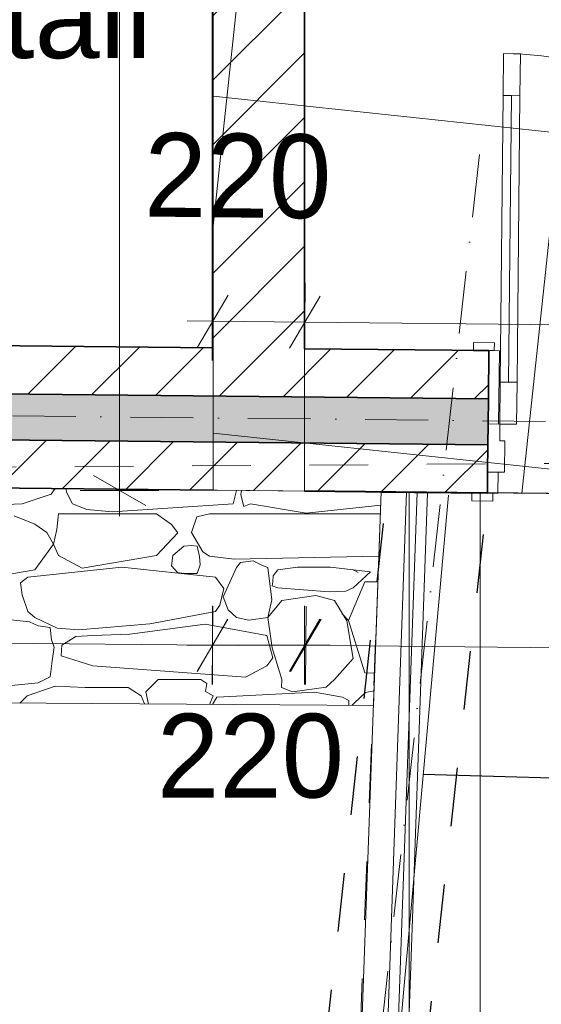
# Model space of a CAD drawing. Header units: millimetres. Extents: x -738537 to 1850049, y -250217 to 604013.
# Tile 125 of 204: x -113469 to -112224, y 77493 to 79843. Entities that reach past the tile are written whole.
import ezdxf

# ---------------------------------------------------------------- set-up
doc = ezdxf.new("R2010")
doc.units = ezdxf.units.MM
doc.header["$MEASUREMENT"] = 0
doc.set_wipeout_variables(frame=1)
for name, pattern in [('Dashed', [280, 140, -140]), ('Dot & Dashed', [280, 150, -60, 0, -70]), ('Wipeout_Contour', [1000, 0, -1000])]:
    doc.linetypes.add(name, pattern=pattern)
for name, color, linetype, lineweight in [('0_Pen_No__3', 30, 'Continuous', 15), ('0_Pen_No__6', 7, 'Continuous', 5), ('A_BEAMS_Pen_No__2', 1, 'Continuous', 25), ('A_FLOORS FINISH_Pen_No__128', 9, 'Continuous', 0), ('A_FLOORS STRUCTURE_Pen_No__128', 9, 'Continuous', 0), ('A_FLOORS STRUCTURE_Pen_No__3', 30, 'Continuous', 15), ('A_SITE 3D_Pen_No__128', 9, 'Continuous', 0), ('A_WALL LOAD_Pen_No__1', 214, 'Continuous', 35), ('A_WALL LOAD_Pen_No__3', 30, 'Continuous', 15), ('A_WALL LOAD_Pen_No__6', 7, 'Continuous', 5), ('BUILDING_Pen_No__2', 1, 'Continuous', 25), ('C-GRID _Pen_No__5', 4, 'Continuous', 5), ('C_DIMS - GA_Pen_No__6', 7, 'Continuous', 5), ('C_TEXT GA_Pen_No__6', 7, 'Continuous', 5), ('MARKETING_Pen_No__5', 4, 'Continuous', 5), ('TOPO_Pen_No__15', 7, 'Continuous', 20)]:
    doc.layers.add(name, color=color, linetype=linetype, lineweight=lineweight)
for name, color, linetype, lineweight, true_color in [('0_Pen_No__7', 7, 'Continuous', 5, 0x9f07ff), ('A_FLOORS FINISH_Pen_No__168', 7, 'Continuous', 5, 0x996633), ('A_WALL LOAD_Pen_No__7', 7, 'Continuous', 5, 0x9f07ff), ('MARKETING_Pen_No__171', 7, 'Continuous', 0, 0xdadada)]:
    doc.layers.add(name, color=color, linetype=linetype, lineweight=lineweight, true_color=true_color)
doc.layers.add('A_FLOORS STRUCTURE', color=7, linetype='Continuous')
doc.layers.add('C_DIMS - GA', color=7, linetype='Continuous')
doc.styles.add('GENERATED_STYLE_1', font='GOTHIC.TTF')
doc.styles.add('GENERATED_STYLE_2', font='arial.ttf')
doc.dimstyles.new('GENERATED_STYLE__1', dxfattribs={"dimtxt": 200, "dimasz": 95, "dimexe": 0.18, "dimexo": 90000, "dimgap": 0.09, "dimtad": 1, "dimdec": 0, "dimzin": 0, "dimdsep": 46, "dimtxsty": 'GENERATED_STYLE_1', "dimblk": 'ARROWHEAD_2', "dimblk1": 'ARROWHEAD_2', "dimblk2": 'ARROWHEAD_2', "dimcen": 0.09, "dimclrd": 7, "dimclre": 7, "dimclrt": 7, "dimadec": 0, "dimazin": 0, "dimtfac": 1, "dimtdec": 4, "dimtmove": 0, "dimatfit": 3, "dimfxl": 1, "dimtolj": 1, "dimtzin": 0, "dimarcsym": 0})
doc.dimstyles.new('GENERATED_STYLE__2', dxfattribs={"dimtxt": 200, "dimasz": 95, "dimexe": 0.18, "dimexo": 90000, "dimgap": 0.09, "dimtad": 1, "dimtih": 1, "dimtoh": 1, "dimdec": 0, "dimzin": 0, "dimdsep": 46, "dimtxsty": 'GENERATED_STYLE_1', "dimblk": 'ARROWHEAD_2', "dimblk1": 'ARROWHEAD_2', "dimblk2": 'ARROWHEAD_2', "dimcen": 0.09, "dimclrd": 7, "dimclre": 7, "dimclrt": 7, "dimadec": 0, "dimazin": 0, "dimtfac": 1, "dimtdec": 4, "dimtmove": 0, "dimatfit": 3, "dimfxl": 1, "dimtolj": 1, "dimtzin": 0, "dimarcsym": 0})
doc.dimstyles.new('GENERATED_STYLE__3', dxfattribs={"dimtxt": 200, "dimasz": 95, "dimexe": 0.18, "dimexo": 90000, "dimgap": 0.09, "dimtad": 1, "dimdec": 0, "dimzin": 0, "dimdsep": 46, "dimtxsty": 'GENERATED_STYLE_1', "dimblk": 'ARROWHEAD_2', "dimblk1": 'ARROWHEAD_2', "dimblk2": 'ARROWHEAD_2', "dimcen": 0.09, "dimclrd": 7, "dimclre": 7, "dimclrt": 7, "dimadec": 0, "dimazin": 0, "dimtfac": 1, "dimtdec": 4, "dimtmove": 2, "dimatfit": 3, "dimfxl": 1, "dimtolj": 1, "dimtzin": 0, "dimarcsym": 0})
doc.dimstyles.new('GENERATED_STYLE__5', dxfattribs={"dimtxt": 200, "dimasz": 95, "dimexe": 0.18, "dimexo": 90000, "dimgap": 0.09, "dimtad": 1, "dimtih": 1, "dimtoh": 1, "dimdec": 0, "dimzin": 0, "dimdsep": 46, "dimtxsty": 'GENERATED_STYLE_1', "dimblk": 'ARROWHEAD_2', "dimblk1": 'ARROWHEAD_2', "dimblk2": 'ARROWHEAD_2', "dimcen": 0.09, "dimclrd": 7, "dimclre": 7, "dimclrt": 7, "dimadec": 0, "dimazin": 0, "dimtfac": 1, "dimtdec": 4, "dimtmove": 2, "dimatfit": 3, "dimfxl": 1, "dimtolj": 1, "dimtzin": 0, "dimarcsym": 0})

# ---------------------------------------------------------------- blocks, each defined once
blk = doc.blocks.new('*D236')
at = {"layer": 'C_DIMS - GA_Pen_No__6', "color": 7, "linetype": 'Continuous', "lineweight": 5, "transparency": 16777216}
for p, q in [((-113230.5, 85150.8), (-113230.5, 85211.9)), ((-113168, 85114.7), (-113293, 85186.8)), ((-113136.8, 85150.8), (-113324.3, 85150.8)), ((-113230.5, 78719.2), (-113230.5, 85150.8)), ((-113293, 78755.2), (-113168, 78683.1)), ((-113136.8, 78719.2), (-113324.3, 78719.2)), ((-113230.5, 78658), (-113230.5, 78719.2))]:
    blk.add_line(p, q, dxfattribs=at)
at = {"layer": 'C_DIMS - GA_Pen_No__6', "color": 7, "lineweight": 5, "transparency": 16777216, "insert": (-113270.5, 81583), "char_height": 200, "attachment_point": 7, "rotation": 90, "style": 'GENERATED_STYLE_1'}
blk.add_mtext('\\A1;{\\pql;\\fCentury Gothic|b0|i0|c0|p34;6\xa0432}', dxfattribs=at)
blk = doc.blocks.new('ARROWHEAD_2')
at = {"color": 0, "linetype": 'Continuous', "lineweight": 0}
for p, q in [((-0.378, -0.655), (0.378, 0.655)), ((0, 0), (-1, 0))]:
    blk.add_line(p, q, dxfattribs=at)
blk = doc.blocks.new('*D262')
at = {"layer": 'C_DIMS - GA_Pen_No__6', "color": 7, "linetype": 'Continuous', "lineweight": 5, "transparency": 16777216}
for p, q in [((-129648.5, 78430.7), (-129646.6, 78618.2)), ((-129610.8, 78586.6), (-129684.3, 78462.3)), ((-129708.7, 78525.1), (-129647.6, 78524.5)), ((-129647.6, 78524.5), (-113008.9, 78349.6)), ((-113009.8, 78255.9), (-113007.9, 78443.3)), ((-113045.6, 78287.5), (-112972.1, 78411.7)), ((-113008.9, 78349.6), (-112947.7, 78349))]:
    blk.add_line(p, q, dxfattribs=at)
at = {"layer": 'C_DIMS - GA_Pen_No__6', "color": 7, "lineweight": 5, "transparency": 16777216, "insert": (-121757.9, 78481.5), "char_height": 200, "attachment_point": 7, "rotation": 359.3979, "style": 'GENERATED_STYLE_1'}
blk.add_mtext('\\A1;{\\pql;\\fCentury Gothic|b0|i0|c0|p34;16\xa0640}', dxfattribs=at)
blk = doc.blocks.new('*D263')
at = {"layer": 'C_DIMS - GA_Pen_No__6', "color": 7, "linetype": 'Continuous', "lineweight": 5, "transparency": 16777216}
for p, q in [((-113008.9, 78256), (-113008.9, 78443.5)), ((-112788.9, 78256), (-112788.9, 78443.5)), ((-112972.8, 78412.2), (-113044.9, 78287.2)), ((-112824.9, 78287.2), (-112752.8, 78412.2)), ((-113070, 78349.7), (-113008.9, 78349.7)), ((-113008.9, 78349.7), (-112788.9, 78349.7)), ((-112788.9, 78349.7), (-112727.7, 78349.7))]:
    blk.add_line(p, q, dxfattribs=at)
at = {"layer": 'C_DIMS - GA_Pen_No__6', "color": 7, "lineweight": 5, "transparency": 16777216, "insert": (-113141.2, 77983.4), "char_height": 200, "attachment_point": 7, "style": 'GENERATED_STYLE_1'}
blk.add_mtext('\\A1;{\\pql;\\fCentury Gothic|b0|i0|c0|p34;220}', dxfattribs=at)
blk = doc.blocks.new('*X294')
at = {"layer": 'MARKETING_Pen_No__171', "color": 254, "linetype": 'Continuous', "lineweight": 0, "true_color": 0xdadada}
for p, q in [((-113393.6, 78710.6), (-113384, 78723.5)), ((-113357.7, 78723.3), (-113357.3, 78714.8)), ((-112959.7, 78687.6), (-112951.4, 78719.1)), ((-112939.4, 78719), (-112941.1, 78708.7)), ((-113462.9, 78687.6), (-113393.6, 78710.6)), ((-113357.3, 78714.8), (-113342.8, 78687.6)), ((-112941.1, 78708.7), (-112933.9, 78681.1)), ((-113657.4, 78677.7), (-113462.9, 78687.6)), ((-113342.8, 78687.6), (-113308.4, 78673.5)), ((-113308.4, 78673.5), (-113247.3, 78668.1)), ((-113247.3, 78668.1), (-112959.7, 78687.6)), ((-112933.9, 78681.1), (-112918.1, 78687.6)), ((-112918.1, 78687.6), (-112785.6, 78665.1)), ((-112785.6, 78665.1), (-112607.2, 78684.3)), ((-113432.8, 78638.4), (-113481.5, 78659)), ((-113376.2, 78663.1), (-113379.9, 78625.7)), ((-113142.6, 78663.1), (-113376.2, 78663.1)), ((-113106.6, 78638), (-113142.6, 78663.1)), ((-113045.7, 78656.4), (-113058.5, 78618.6)), ((-113015.8, 78663.1), (-113045.7, 78656.4)), ((-112608, 78663.1), (-113015.8, 78663.1)), ((-113404, 78619.2), (-113432.8, 78638.4)), ((-113379.9, 78625.7), (-113388.3, 78590.9)), ((-113091.7, 78617.7), (-113106.6, 78638)), ((-113388.3, 78590.9), (-113404, 78619.2)), ((-113142.6, 78564), (-113091.7, 78617.7)), ((-113058.5, 78618.6), (-113032, 78572.6)), ((-113432.8, 78529.9), (-113388.3, 78590.9)), ((-113388.3, 78590.9), (-113376.2, 78564)), ((-113077, 78586.6), (-113103, 78564)), ((-113058.6, 78588.2), (-113077, 78586.6)), ((-113045.3, 78586.6), (-113058.6, 78588.2)), ((-113039.5, 78561.5), (-113045.3, 78586.6)), ((-113376.2, 78564), (-113319.5, 78533.6)), ((-113319.5, 78533.6), (-113142.6, 78564)), ((-113103, 78564), (-113106.7, 78539.5)), ((-113038.3, 78541.9), (-113039.5, 78561.5)), ((-113032, 78572.6), (-113015.8, 78562.1)), ((-113015.8, 78562.1), (-112956.7, 78555)), ((-112956.7, 78555), (-112611.7, 78562)), ((-113553, 78509.2), (-113432.8, 78529.9)), ((-113225.1, 78536.3), (-113449.4, 78512)), ((-113001.2, 78512), (-113225.1, 78536.3)), ((-113106.7, 78539.5), (-113092, 78523.2)), ((-113045.3, 78521.3), (-113038.3, 78541.9)), ((-112951.7, 78535.7), (-112983.2, 78465.1)), ((-112942.2, 78547.4), (-112951.7, 78535.7)), ((-112912, 78551.1), (-112942.2, 78547.4)), ((-112890.8, 78540.9), (-112912, 78551.1)), ((-112877.1, 78535.7), (-112890.8, 78540.9)), ((-112866.9, 78457.9), (-112877.1, 78535.7)), ((-112853.1, 78529.9), (-112864.2, 78515.4)), ((-112805.8, 78536.1), (-112853.1, 78529.9)), ((-112768.3, 78536.3), (-112805.8, 78536.1)), ((-112727.4, 78536), (-112768.3, 78536.3)), ((-112631.6, 78525.3), (-112727.4, 78536)), ((-112661.1, 78523.4), (-112672.8, 78529.9)), ((-113449.4, 78512), (-113467, 78498.4)), ((-113092, 78523.2), (-113077, 78521.3)), ((-113077, 78521.3), (-113045.3, 78521.3)), ((-112981.9, 78485.1), (-113001.2, 78512)), ((-112864.2, 78515.4), (-112864.6, 78501.4)), ((-112672.8, 78486.6), (-112631.6, 78525.3)), ((-113467, 78498.4), (-113462.9, 78470.3)), ((-112991.2, 78445.1), (-112981.9, 78485.1)), ((-112864.6, 78501.4), (-112866.4, 78491.6)), ((-112866.4, 78491.6), (-112853.1, 78486.6)), ((-112853.1, 78486.6), (-112730.2, 78477.6)), ((-112690.7, 78479.2), (-112672.8, 78486.6)), ((-112645.5, 78501.4), (-112684.6, 78408.5)), ((-112613.9, 78501.4), (-112645.5, 78501.4)), ((-113462.9, 78470.3), (-113449.4, 78430.1)), ((-112983.2, 78465.1), (-112971.5, 78434.5)), ((-112762, 78468.4), (-112843.5, 78456.5)), ((-112717.4, 78456.5), (-112762, 78468.4)), ((-112730.2, 78477.6), (-112690.7, 78479.2)), ((-113001.2, 78430.1), (-112991.2, 78445.1)), ((-112877.1, 78416.3), (-112866.9, 78457.9)), ((-112843.5, 78456.5), (-112877.1, 78416.3)), ((-112688.1, 78408.3), (-112717.4, 78456.5)), ((-113445.5, 78405.7), (-113541.4, 78415.6)), ((-113449.4, 78430.1), (-113432.8, 78416.3)), ((-113432.8, 78416.3), (-113379.3, 78390.9)), ((-113158.1, 78401), (-113001.2, 78430.1)), ((-112971.5, 78434.5), (-112951.7, 78416.3)), ((-112951.7, 78416.3), (-112922.4, 78409.8)), ((-112922.4, 78409.8), (-112877.1, 78416.3)), ((-112877.1, 78416.3), (-112866, 78343.8)), ((-112699.4, 78424.7), (-112684.6, 78408.5)), ((-113425, 78395.8), (-113445.5, 78405.7)), ((-113395.7, 78392.2), (-113425, 78395.8)), ((-113392.8, 78362.6), (-113395.7, 78392.2)), ((-113379.3, 78390.9), (-113327.6, 78386.7)), ((-113327.6, 78386.7), (-113158.1, 78401)), ((-113026.3, 78399.7), (-113206.2, 78376.6)), ((-112879.1, 78373.4), (-113026.3, 78399.7)), ((-112672.8, 78318.3), (-112688.1, 78408.3)), ((-112684.6, 78408.5), (-112645.5, 78284.2)), ((-113334.7, 78370.9), (-113367.9, 78349.6)), ((-113294.3, 78373.4), (-113334.7, 78370.9)), ((-113206.2, 78376.6), (-113294.3, 78373.4)), ((-112864.6, 78320), (-112879.1, 78373.4)), ((-113386.8, 78345.5), (-113392.8, 78362.6)), ((-113391.6, 78312.9), (-113386.8, 78345.5)), ((-113367.9, 78349.6), (-113369.9, 78324.3)), ((-112866, 78343.8), (-112843.5, 78267.8)), ((-113369.9, 78324.3), (-113294.3, 78300.8)), ((-112879.1, 78300.8), (-112864.6, 78320)), ((-112717.4, 78267.8), (-112672.8, 78318.3)), ((-113395.9, 78274.3), (-113391.6, 78312.9)), ((-113294.3, 78300.8), (-112930.2, 78273.6)), ((-112930.2, 78273.6), (-112879.1, 78300.8)), ((-113425, 78259.8), (-113395.9, 78274.3)), ((-112645.5, 78284.2), (-112621.8, 78283.1)), ((-113749, 78229.2), (-113425, 78259.8)), ((-113384, 78251.8), (-113450.8, 78228.8)), ((-113312.6, 78248.6), (-113384, 78251.8)), ((-113209.8, 78248.6), (-113312.6, 78248.6)), ((-113178.8, 78228.8), (-113209.8, 78248.6)), ((-113138.5, 78268.4), (-113167.8, 78238.4)), ((-113036.2, 78268.4), (-113138.5, 78268.4)), ((-113022.3, 78258.7), (-113036.2, 78268.4)), ((-113025.5, 78239.6), (-113022.3, 78258.7)), ((-112843.5, 78267.8), (-112844.1, 78248.9)), ((-112844.1, 78248.9), (-112817.7, 78238.7)), ((-112817.7, 78238.7), (-112737.2, 78249.8)), ((-112737.2, 78249.8), (-112717.4, 78267.8)), ((-113450.8, 78228.8), (-113468.5, 78211.7)), ((-113171, 78209.6), (-113178.8, 78228.8)), ((-113167.8, 78238.4), (-113161.7, 78209.5)), ((-113007.4, 78229), (-113025.5, 78239.6)), ((-113016, 78208.5), (-113007.4, 78229)), ((-112998.6, 78225.5), (-113009, 78208.5)), ((-112765.6, 78238.1), (-112998.6, 78225.5)), ((-112698.3, 78225.5), (-112765.6, 78238.1)), ((-112683.7, 78218.1), (-112698.3, 78225.5)), ((-112643.9, 78237), (-112669.9, 78212.3)), ((-112623.4, 78240.8), (-112643.9, 78237)), ((-112684.1, 78206.1), (-112683.7, 78207.2)), ((-112683.7, 78207.2), (-112683.7, 78218.1)), ((-112669.9, 78212.3), (-112676.4, 78206.1))]:
    blk.add_line(p, q, dxfattribs=at)
blk.add_point((-113045.3, 78521.3), dxfattribs=at)
blk = doc.blocks.new('Fill_106', base_point=(0, 0))
at = {"layer": 'MARKETING_Pen_No__5', "color": 4, "linetype": 'Continuous', "lineweight": 5, "flags": 128}
blk.add_lwpolyline([(-119876.8, 78257.4), (-119871.3, 78790.1), (-112606.1, 78715.6), (-112624.7, 78205.7)], close=True, dxfattribs=at)
at = {"layer": 'MARKETING_Pen_No__171', "color": 254, "linetype": 'Continuous', "lineweight": 0, "true_color": 0xdadada}
blk.add_blockref('*X294', (0, 0), dxfattribs=at)
blk = doc.blocks.new('Rail Wired 02 20[103]', base_point=(-112622.1, 75846))
at = {"layer": '0_Pen_No__6', "color": 7, "linetype": 'Continuous', "lineweight": 5}
blk.add_line((-112622.1, 75846), (-112520.8, 78714.7), dxfattribs=at)
at = {"layer": '0_Pen_No__6', "color": 7, "linetype": 'Continuous', "lineweight": 5, "flags": 128}
blk.add_lwpolyline([(-112596.3, 75869.1), (-112648, 75822.8), (-112545.8, 78715.5), (-112495.8, 78713.9)], close=True, dxfattribs=at)
blk = doc.blocks.new('*D426')
at = {"layer": 'C_DIMS - GA_Pen_No__6', "color": 7, "linetype": 'Continuous', "lineweight": 5, "transparency": 16777216}
for p, q in [((-115155.9, 80598.3), (-115155.9, 80785.8)), ((-113008.9, 80598.3), (-113008.9, 80785.8)), ((-115119.8, 80754.6), (-115192, 80629.6)), ((-113044.9, 80629.6), (-112972.8, 80754.6)), ((-115155.9, 80692.1), (-113008.9, 80692.1)), ((-113008.9, 80692.1), (-112947.7, 80692.1))]:
    blk.add_line(p, q, dxfattribs=at)
at = {"layer": 'C_DIMS - GA_Pen_No__6', "color": 7, "lineweight": 5, "transparency": 16777216, "insert": (-114434.4, 80732.1), "char_height": 200, "attachment_point": 7, "style": 'GENERATED_STYLE_1'}
blk.add_mtext('\\A1;{\\pql;\\fCentury Gothic|b0|i0|c0|p34;2\xa0147}', dxfattribs=at)
blk = doc.blocks.new('*D428')
at = {"layer": 'C_DIMS - GA_Pen_No__6', "color": 7, "linetype": 'Continuous', "lineweight": 5, "transparency": 16777216}
for p, q in [((-113009.2, 79029.4), (-113007.3, 79216.9)), ((-112789.2, 79027.2), (-112787.3, 79214.6)), ((-112971.5, 79185.3), (-113044.9, 79061)), ((-112751.5, 79183), (-112824.9, 79058.8)), ((-113069.3, 79123.8), (-113008.2, 79123.1)), ((-113008.2, 79123.1), (-112788.2, 79120.9)), ((-112788.2, 79120.9), (-110786.3, 79100.5))]:
    blk.add_line(p, q, dxfattribs=at)
at = {"layer": 'C_DIMS - GA_Pen_No__6', "color": 7, "lineweight": 5, "transparency": 16777216, "insert": (-113172.4, 79370.1), "char_height": 200, "attachment_point": 7, "rotation": 359.4159, "style": 'GENERATED_STYLE_1'}
blk.add_mtext('\\A1;{\\pql;\\fCentury Gothic|b0|i0|c0|p34;220}', dxfattribs=at)
blk = doc.blocks.new('*D429')
at = {"layer": 'C_DIMS - GA_Pen_No__6', "color": 7, "linetype": 'Continuous', "lineweight": 5, "transparency": 16777216}
for p, q in [((-112789.2, 79027.2), (-112787.3, 79214.6)), ((-110787.3, 79006.8), (-110785.4, 79194.2)), ((-112751.5, 79183), (-112824.9, 79058.8)), ((-110749.6, 79162.6), (-110823.1, 79038.4)), ((-112788.2, 79120.9), (-110786.3, 79100.5)), ((-110786.3, 79100.5), (-110641.4, 79099))]:
    blk.add_line(p, q, dxfattribs=at)
at = {"layer": 'C_DIMS - GA_Pen_No__6', "color": 7, "lineweight": 5, "transparency": 16777216, "char_height": 200, "attachment_point": 7, "rotation": 359.4159, "style": 'GENERATED_STYLE_1'}
for s, insert in [('\\A1;{\\pql;\\fCentury Gothic|b0|i0|c0|p34;145}', (-110938.1, 79347.4)), ('\\A1;{\\pql;\\fCentury Gothic|b0|i0|c0|p34;2\xa0002}', (-112138.9, 79154.3))]:
    blk.add_mtext(s, dxfattribs=dict(at, insert=insert))
blk = doc.blocks.new('*D507')
at = {"layer": 'C_DIMS - GA_Pen_No__6', "color": 7, "linetype": 'Continuous', "lineweight": 5, "transparency": 16777216}
for p, q in [((-112785.4, 78443.4), (-112787.2, 78255.9)), ((-112749.6, 78411.8), (-112823, 78287.5)), ((-112786.3, 78349.7), (-112847.4, 78350.3)), ((-100723.4, 78231.2), (-112786.3, 78349.7)), ((-100722.5, 78324.9), (-100724.3, 78137.4)), ((-100760.1, 78169), (-100686.7, 78293.3)), ((-100662.3, 78230.6), (-100723.4, 78231.2))]:
    blk.add_line(p, q, dxfattribs=at)
at = {"layer": 'C_DIMS - GA_Pen_No__6', "color": 7, "lineweight": 5, "transparency": 16777216, "insert": (-107184.6, 78334.6), "char_height": 200, "attachment_point": 7, "rotation": 359.4371, "style": 'GENERATED_STYLE_1'}
blk.add_mtext('\\A1;{\\pql;\\fCentury Gothic|b0|i0|c0|p34;12\xa0063}', dxfattribs=at)

msp = doc.modelspace()

# ---------------------------------------------------------------- hatches: boundary and pattern name
at = {"layer": '0_Pen_No__7', "linetype": 'Continuous', "lineweight": 5, "true_color": 0x000000}
h = msp.add_hatch(dxfattribs=at)
h.set_pattern_fill('ANSI31', color=18, scale=870, style=0)
h.paths.add_polyline_path([(-113008.9, 79059.7), (-112788.9, 79057.4), (-112788.9, 82616.4), (-113008.9, 82616.4)])
h = msp.add_hatch(dxfattribs=at)
h.set_pattern_fill('ANSI31', color=18, scale=870, style=0)
h.paths.add_polyline_path([(-114773.4, 78962.7), (-112350.6, 78938), (-112349.4, 79052.9), (-114772.2, 79077.7)])
at = {"layer": 'A_FLOORS FINISH_Pen_No__128', "linetype": 'Continuous', "lineweight": 0}
h = msp.add_hatch(dxfattribs=at)
h.set_pattern_fill('PATTERN__TILES_ANGLED2', color=9, style=0, pattern_type=2)
h.set_pattern_definition([(83.9, (0, 0), (-795.4704, 85.0113), []), (173.9, (0, 0), (85.0113, 795.4704), [])])
h.paths.add_polyline_path([(-114209.3, 85279.7), (-113008.9, 85150.6), (-113007.1, 78719.7), (-100428.1, 78590.9), (-99191.2, 85244.8), (-98901.2, 86804.4), (-98836.7, 87151.5), (-113822.1, 88830.6)])
at = {"layer": 'A_WALL LOAD_Pen_No__7', "linetype": 'Continuous', "lineweight": 5, "true_color": 0x9f07ff}
msp.add_hatch(color=190, dxfattribs=at).paths.add_polyline_path([(-114774.5, 78852.7), (-112351.7, 78828), (-112350.6, 78938), (-114773.4, 78962.7)])

# ---------------------------------------------------------------- linework, layer by layer
at = {"layer": '0_Pen_No__3', "color": 30, "linetype": 'Dashed', "lineweight": 15}
msp.add_lwpolyline([(-129902, 72543.1), (-119138.4, 72527.4), (-119134.7, 75050.7), (-112750.5, 75038.1), (-112723.1, 75735.6), (-112619.8, 78361.8), (-111794.5, 78329.3), (-111797.4, 78786.1), (-119971.4, 78733.6), (-120027.5, 73421.6), (-129059.4, 73384.8), (-129051.8, 78561.8), (-129893.2, 78569.4)], close=True, dxfattribs=at)
at = {"layer": 'A_FLOORS FINISH_Pen_No__168', "color": 25, "linetype": 'Continuous', "lineweight": 5, "true_color": 0x996633, "flags": 128}
msp.add_lwpolyline([(-114209.3, 85279.7), (-113008.9, 85150.6), (-113007.1, 78719.7), (-100428.1, 78590.9), (-99191.2, 85244.8), (-98901.2, 86804.4), (-98836.7, 87151.5), (-113822.1, 88830.6)], close=True, dxfattribs=at)
at = {"layer": 'A_WALL LOAD_Pen_No__1', "color": 214, "linetype": 'Continuous', "lineweight": 35}
for p, q in [((-112349.4, 79052.9), (-112386.4, 79053.3)), ((-112349.4, 79052.9), (-112386.4, 79053.3)), ((-112349.4, 79052.9), (-112386.4, 79053.3)), ((-112350.6, 78938), (-112349.4, 79052.9)), ((-112350.6, 78938), (-112349.4, 79052.9)), ((-112350.6, 78938), (-112349.4, 79052.9)), ((-114773.4, 78962.7), (-112350.6, 78938)), ((-112351.2, 78878), (-112350.6, 78938)), ((-112351.2, 78878), (-112350.6, 78938)), ((-112351.2, 78878), (-112350.6, 78938)), ((-112351.7, 78828), (-112351.2, 78878)), ((-112351.7, 78828), (-112351.2, 78878)), ((-112351.7, 78828), (-112351.2, 78878)), ((-114774.5, 78852.7), (-112351.7, 78828)), ((-112352.4, 78763), (-112351.7, 78828)), ((-112352.4, 78763), (-112351.7, 78828)), ((-112352.4, 78763), (-112351.7, 78828))]:
    msp.add_line(p, q, dxfattribs=at)
for points in [[(-113008.9, 82616.4), (-113008.9, 79059.7)], [(-112788.9, 79057.4), (-112788.9, 82616.4)], [(-113008.9, 79059.7), (-114772.2, 79077.7)], [(-112349.4, 79052.9), (-112788.9, 79057.4)], [(-114775.7, 78737.8), (-113008.9, 78719.7)]]:
    msp.add_lwpolyline(points, dxfattribs=at)
at = {"layer": 'A_WALL LOAD_Pen_No__3', "color": 30, "linetype": 'Continuous', "lineweight": 15}
for p, q in [((-112386.4, 79053.3), (-112386.2, 79072.3)), ((-112386.2, 79072.3), (-112336.2, 79071.8)), ((-112336.2, 79071.8), (-112336.4, 79052.8)), ((-112336.4, 79052.8), (-112386.4, 79053.3)), ((-112351.2, 78878), (-112349.4, 79052.9)), ((-112349.4, 79052.9), (-112324.4, 79052.7)), ((-112324.4, 79052.7), (-112326.2, 78877.7)), ((-112326.2, 78877.7), (-112351.2, 78878)), ((-112352.4, 78763), (-112327.4, 78762.7))]:
    msp.add_line(p, q, dxfattribs=at)
msp.add_arc((-112323.2, 78877.7), 884, 359.4139, 89.4139, dxfattribs=at)
at = {"layer": 'A_WALL LOAD_Pen_No__6', "color": 7, "linetype": 'Continuous', "lineweight": 5}
for p, q in [((-112314.2, 79761.6), (-112315.2, 79661.6)), ((-112274.2, 79761.2), (-112314.2, 79761.6)), ((-112275.2, 79661.2), (-112274.2, 79761.2)), ((-112315.2, 79661.6), (-112275.2, 79661.2)), ((-112295.2, 79661.4), (-112302.2, 78977.5)), ((-112322.2, 78977.7), (-112323.2, 78877.7)), ((-112282.2, 78977.3), (-112322.2, 78977.7)), ((-112283.2, 78877.3), (-112282.2, 78977.3)), ((-112352.4, 78763), (-112351.2, 78878)), ((-112351.2, 78878), (-112323.2, 78877.7)), ((-112323.2, 78877.7), (-112323.6, 78837.7)), ((-112323.2, 78877.7), (-112283.2, 78877.3)), ((-112323.6, 78837.7), (-112311.6, 78837.6)), ((-112311.6, 78837.6), (-112312.4, 78762.6)), ((-112312.4, 78762.6), (-112352.4, 78763))]:
    msp.add_line(p, q, dxfattribs=at)
for points in [[(-112315.2, 79661.6), (-112322.2, 78977.7), (-112302.2, 78977.5), (-112295.2, 79661.4)], [(-112295.2, 79661.4), (-112302.2, 78977.5), (-112282.2, 78977.3), (-112275.2, 79661.2)]]:
    msp.add_lwpolyline(points, close=True, dxfattribs=at)
at = {"layer": 'C-GRID _Pen_No__5', "color": 4, "linetype": 'Dot & Dashed', "lineweight": 5}
msp.add_line((-112372, 79520.8), (-112372, 79520.8), dxfattribs=at)

# ---------------------------------------------------------------- texts
at = {"layer": 'C_TEXT GA_Pen_No__6', "color": 18, "linetype": 'Continuous', "lineweight": 5, "true_color": 0x000000, "insert": (-114946.3, 80131.6), "char_height": 200, "attachment_point": 4, "line_spacing_factor": 0.931953, "style": 'GENERATED_STYLE_2'}
msp.add_mtext("\\A1;{\\pql;\\fArial|b0|i0|c0|p34;G.M.S column \\P\\pql;\\fArial|b0|i0|c0|p34;& Col. Base \\P\\pql;\\fArial|b0|i0|c0|p34;to Eng's Detail}", dxfattribs=at)

# ---------------------------------------------------------------- dimensions: what is measured, and where the dimension line sits
at = {"layer": 'C_DIMS - GA', "color": 7, "linetype": 'Continuous', "lineweight": 5}
for base, p1, p2, angle, dimstyle, picture, middle, turn in [((-113230.5, 85150.8), (-113008.9, 78719.2), (-113008.9, 85150.8), 90, 'GENERATED_STYLE__1', '*D236', (-113370.5, 81926.5), 90), ((-110786.3, 79100.5), (-112788.9, 79057.4), (-110786.9, 79044.4), 359.4159, 'GENERATED_STYLE__1', '*D429', (-111794.3, 79250.8), 359.4159), ((-112788.2, 79120.9), (-113008.9, 79059.7), (-112788.9, 79057.4), 359.4159, 'GENERATED_STYLE__3', '*D428', (-112942.7, 79467.7), 359.4159), ((-113008.9, 78349.6), (-129637.4, 79494), (-113008.9, 78349.7), 359.3979, 'GENERATED_STYLE__1', '*D262', (-121337.1, 78577.1), 359.3979)]:
    dim = msp.add_linear_dim(base=base, p1=p1, p2=p2, angle=angle, dimstyle=dimstyle, dxfattribs=at)
    dim.commit()
    dim.dimension.update_dxf_attribs({"geometry": picture, "text_midpoint": middle, "dimtype": 160, "text_rotation": turn})
dim = msp.add_linear_dim(base=(-113008.9, 80692.1), p1=(-115155.9, 79086.7), p2=(-113008.9, 81935), dimstyle='GENERATED_STYLE__2', dxfattribs=at)
dim.commit()
dim.dimension.update_dxf_attribs({"geometry": '*D426', "text_midpoint": (-114090.8, 80832.1), "dimtype": 160})

# ---------------------------------------------------------------- next in the draw order: wipeouts: each hides what was drawn before it
at = {"color": 254, "linetype": 'Wipeout_Contour', "lineweight": 0, "ltscale": 1067346.292410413}
msp.add_wipeout([(-112606.1, 78715.6), (-112714.8, 75735.3), (-109602.7, 75612.8), (-109507.2, 78019.2), (-109498.4, 78240.7), (-100547.7, 77900.4), (-100419.3, 78590.9), (-112445.3, 78714)], dxfattribs=at).dxf.layer = 'A_FLOORS STRUCTURE'

# ---------------------------------------------------------------- next in the draw order: hatches: boundary and pattern name
at = {"layer": '0_Pen_No__7', "linetype": 'Continuous', "lineweight": 5, "true_color": 0x000000}
h = msp.add_hatch(dxfattribs=at)
h.set_pattern_fill('ANSI31', color=18, scale=870, style=0)
h.paths.add_polyline_path([(-114775.7, 78737.8), (-112352.9, 78713), (-112351.7, 78828), (-114774.5, 78852.7)])
at = {"layer": 'A_FLOORS STRUCTURE_Pen_No__128', "linetype": 'Continuous', "lineweight": 0}
h = msp.add_hatch(dxfattribs=at)
h.set_pattern_fill('PATTERN__DECK_II', color=9, style=0, pattern_type=2)
h.set_pattern_definition([(90, (0, 0), (-170, 0), [])])
h.paths.add_polyline_path([(-112606.1, 78715.6), (-112714.8, 75735.3), (-109602.7, 75612.8), (-109507.2, 78019.2), (-109498.4, 78240.7), (-100547.7, 77900.4), (-100419.3, 78590.9), (-112445.3, 78714)])
at = {"layer": 'A_SITE 3D_Pen_No__128', "linetype": 'Continuous', "lineweight": 0}
h = msp.add_hatch(dxfattribs=at)
h.set_pattern_fill('PATTERN__PAVING', color=9, style=0, pattern_type=2)
h.set_pattern_definition([(0, (20053.95, 1033.6), (0, 400), [300, -100]), (0, (20353.95, 1133.6), (0, 400), [300, -100]), (0, (20253.95, 1233.6), (0, 400), [300, -100]), (0, (20153.95, 1333.6), (0, 400), [300, -100]), (90, (20253.95, 1033.6), (-400, 0), [300, -100]), (90, (20153.95, 1133.6), (-400, 0), [300, -100]), (90, (20053.95, 1233.6), (-400, 0), [300, -100]), (90, (20353.95, 1333.6), (-400, 0), [300, -100])])
h.paths.add_polyline_path([(-113774.8, 89196.8), (-98783.8, 87454.8), (-99198.5, 85205.6), (-96185.9, 83435.6), (-95783.9, 86779.8), (-92399.2, 86367.7), (-92399.2, 91976.2), (-85899.2, 91976.2), (-85899.2, 84290.4, 0.116634), (-85562.7, 83478.7), (-84856.4, 82687.8), (-81078.9, 80039.2), (-80162.4, 79600.8), (-75775.8, 78209.1), (-70191.6, 78471.5, 0.103683), (-68959.3, 79690.8), (-68528.6, 80917.5), (-68168.9, 82333.4), (-67867.6, 84420.9), (-67919, 85319.5), (-68602.9, 87625.8), (-68756.6, 87577.3), (-68067.7, 85290.9), (-68029.1, 84441.7), (-68335.9, 82451), (-68681.2, 80958.8), (-69095.9, 79803.2, -0.100494), (-70228, 78696.8), (-75693.1, 78514.3), (-80076.9, 79856.2), (-80949.5, 80226.9), (-84735.5, 83025.2), (-85281.8, 83645.1, -0.117949), (-85618.3, 84456.7), (-85618.3, 85412.2), (-84330.3, 86367.7), (-84330.3, 92329), (-85618.3, 92329), (-85618.3, 92317.2), (-97876.4, 92317.2), (-98743.1, 87655), (-113758.4, 89337.5)])

# ---------------------------------------------------------------- next in the draw order: linework, layer by layer
at = {"layer": 'A_BEAMS_Pen_No__2', "color": 1, "linetype": 'Dashed', "lineweight": 25}
for p, q in [((-113019.1, 74883.7), (-112592.4, 78714.9)), ((-112780.5, 74857.1), (-112351.2, 78712.5))]:
    msp.add_line(p, q, dxfattribs=at)
at = {"layer": 'A_FLOORS FINISH_Pen_No__168', "color": 25, "linetype": 'Continuous', "lineweight": 5, "true_color": 0x996633, "flags": 128}
msp.add_lwpolyline([(-112788.9, 78719.2), (-100430.9, 78584), (-98899.9, 86811.4), (-110177.2, 88075), (-110536, 84875), (-112788.9, 85127.1)], close=True, dxfattribs=at)
at = {"layer": 'A_FLOORS STRUCTURE_Pen_No__3', "color": 30, "linetype": 'Continuous', "lineweight": 15}
msp.add_lwpolyline([(-112606.1, 78715.6), (-112714.8, 75735.3), (-109602.7, 75612.8), (-109507.2, 78019.2), (-109498.4, 78240.7), (-100547.7, 77900.4), (-100419.3, 78590.9), (-112445.3, 78714)], close=True, dxfattribs=at)
at = {"layer": 'A_WALL LOAD_Pen_No__1', "color": 214, "linetype": 'Continuous', "lineweight": 35}
for q in [(-112352.4, 78763), (-112352.4, 78763), (-112352.4, 78763), (-112352.4, 78763), (-112352.4, 78763), (-112389.9, 78713.3), (-112389.9, 78713.3), (-112389.9, 78713.3)]:
    msp.add_line((-112352.9, 78713), q, dxfattribs=at)
msp.add_lwpolyline([(-112788.9, 78717.4), (-112352.9, 78713)], dxfattribs=at)
at = {"layer": 'A_WALL LOAD_Pen_No__3', "color": 30, "linetype": 'Continuous', "lineweight": 15}
for p, q in [((-112352.9, 78713), (-112352.4, 78763)), ((-112327.4, 78762.7), (-112327.9, 78712.7)), ((-112390.1, 78694.3), (-112389.9, 78713.3)), ((-112340.1, 78693.8), (-112390.1, 78694.3)), ((-112389.9, 78713.3), (-112339.9, 78712.8)), ((-112327.9, 78712.7), (-112352.9, 78713)), ((-112339.9, 78712.8), (-112340.1, 78693.8))]:
    msp.add_line(p, q, dxfattribs=at)
at = {"layer": 'BUILDING_Pen_No__2', "color": 1, "linetype": 'Continuous', "lineweight": 25}
msp.add_line((-109697, 77961.3), (-112506.1, 78041), dxfattribs=at)
at = {"layer": 'C-GRID _Pen_No__5', "color": 4, "linetype": 'Dot & Dashed', "lineweight": 5}
for p, q in [((-112372, 79520.8), (-113063.1, 73352.7)), ((-148775.5, 79258), (-91522.4, 78672.3))]:
    msp.add_line(p, q, dxfattribs=at)
at = {"layer": 'TOPO_Pen_No__15', "color": 7, "linetype": 'Continuous', "lineweight": 20}
msp.add_line((-112445.7, 78708.2), (-112714.8, 75735.3), dxfattribs=at)

# ---------------------------------------------------------------- next in the draw order: block references
at = {"layer": '0_Pen_No__6', "color": 7, "linetype": 'Continuous', "lineweight": 5}
msp.add_blockref('Rail Wired 02 20[103]', (-112622.1, 75846), dxfattribs=at)
at = {"layer": 'MARKETING_Pen_No__171', "color": 254, "linetype": 'Continuous', "lineweight": 0, "true_color": 0xdadada}
msp.add_blockref('Fill_106', (0, 0), dxfattribs=at)

# ---------------------------------------------------------------- next in the draw order: dimensions: what is measured, and where the dimension line sits
at = {"layer": 'C_DIMS - GA', "color": 7, "linetype": 'Continuous', "lineweight": 5}
dim = msp.add_linear_dim(base=(-112788.9, 78349.7), p1=(-113008.9, 81935), p2=(-112788.9, 81935), dimstyle='GENERATED_STYLE__5', dxfattribs=at)
dim.commit()
dim.dimension.update_dxf_attribs({"geometry": '*D263', "text_midpoint": (-112912.5, 78083.4), "dimtype": 160})
dim = msp.add_linear_dim(base=(-112786.3107, 78349.682), p1=(-100719.8993, 78586.9176), p2=(-112788.8605, 78090.1586), angle=179.4371, dimstyle='GENERATED_STYLE__1', dxfattribs=at)
dim.commit()
dim.dimension.update_dxf_attribs({"geometry": '*D507', "text_midpoint": (-106763.8297, 78430.5181), "dimtype": 160, "text_rotation": 359.4371})

doc.saveas('drawing.dxf')
